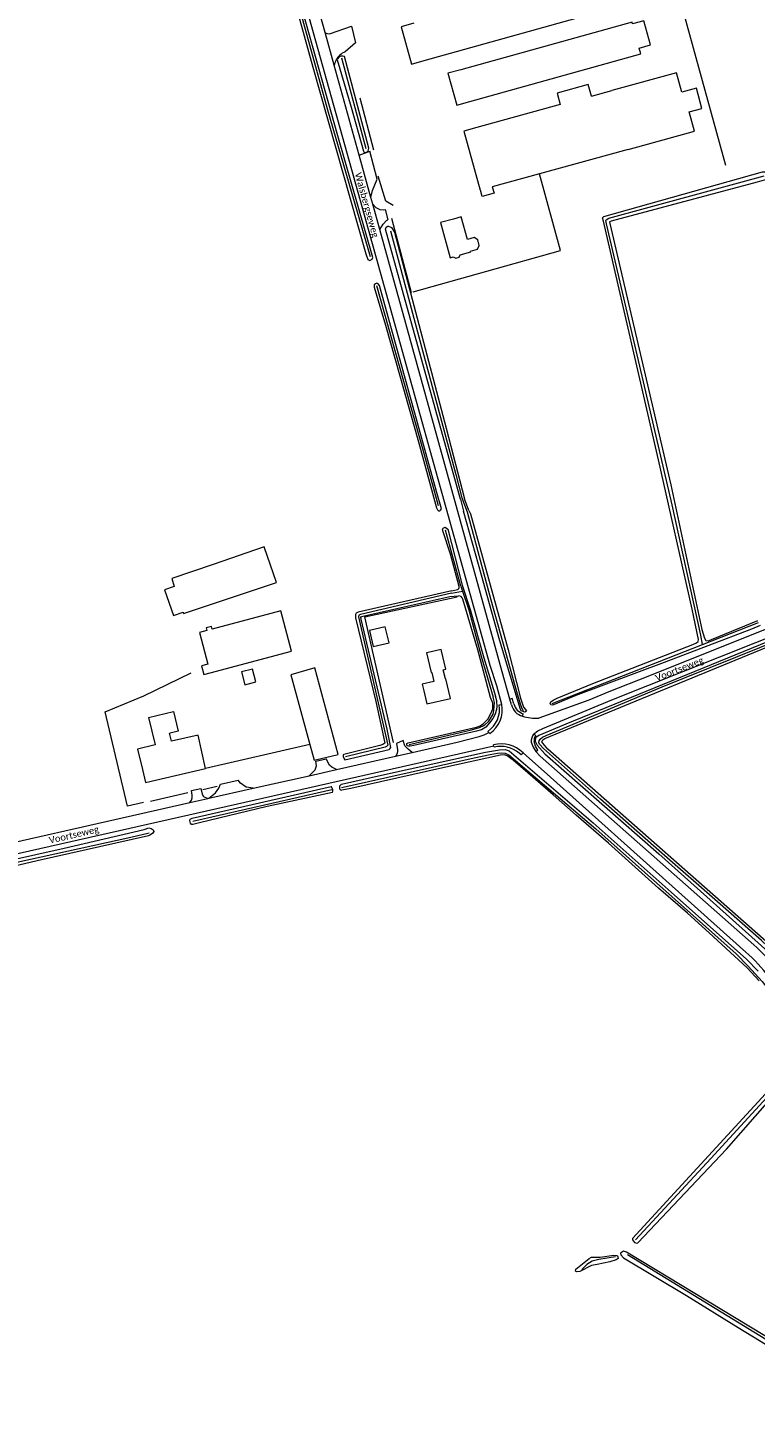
# Model space of a CAD drawing. Extents: x 177628 to 188968, y 384226 to 390673.
# Tile 107 of 256: x 182555 to 182826, y 387613 to 388135. Entities that reach past the tile are written whole.
import ezdxf

# ---------------------------------------------------------------- set-up
doc = ezdxf.new("R2010")
doc.units = 0
for name, color, linetype, lineweight in [('B01_F', 14, 'Continuous', 9), ('B01_T', 14, 'Continuous', 9), ('B02_D', 14, 'Continuous', 9), ('B02_T', 14, 'Continuous', 9), ('B03_F', 14, 'Continuous', 9), ('B11_S', 14, 'Continuous', 9), ('B14_F', 14, 'Continuous', 9), ('T03_F', 253, 'Continuous', 9), ('T03_T', 253, 'Continuous', 9), ('T04_F', 253, 'HAAG', 9), ('T04_T', 253, 'HAAG', 9), ('T07_F', 253, 'Continuous', 9), ('T09_F', 253, 'Continuous', 9), ('T22_F', 253, 'Continuous', 9), ('V00_F', 8, 'Continuous', 9), ('V00_T', 8, 'Continuous', 9), ('V06_F', 8, 'Continuous', 9), ('Z06', 7, 'Continuous', 9)]:
    doc.layers.add(name, color=color, linetype=linetype, lineweight=lineweight)
doc.styles.add('Legend', font='calibri.ttf')
doc.linetypes.add('HAAG', pattern='A,4,-1,[5,TOPOCAD.SHX,S=0.35,R=0,X=-0.35,Y=-0.35],-1', length=6)

msp = doc.modelspace()

# ---------------------------------------------------------------- linework, layer by layer
at = {"layer": 'B01_F', "linetype": 'Continuous'}
msp.add_lwpolyline([(182621.568, 387858.869), (182618.785, 387871.3)], dxfattribs=at)
at = {"layer": 'B01_T', "linetype": 'Continuous'}
for points in [[(182713.871, 388049.485), (182714.798, 388048.94), (182716.119, 388049.302), (182716.486, 388050.231), (182720.401, 388051.305), (182720.314, 388051.623), (182722.85, 388052.319), (182723.567, 388053.709), (182722.987, 388055.82), (182721.716, 388056.674), (182719.161, 388055.972), (182716.865, 388064.34), (182713.924, 388063.533)], [(182713.924, 388063.533), (182709.102, 388062.209), (182712.685, 388049.159), (182713.871, 388049.485)], [(182702.949, 387887.783), (182704.08, 387882.941), (182712.876, 387884.995), (182711.16, 387892.338), (182710.928, 387892.284), (182710.134, 387895.687), (182711.116, 387895.917), (182709.402, 387903.256), (182704.539, 387902.12)], [(182704.539, 387902.12), (182703.859, 387902.017), (182705.637, 387894.633), (182705.87, 387894.689), (182706.692, 387891.3), (182702.311, 387890.238), (182702.949, 387887.783)], [(182600.387, 387877.917), (182602.803, 387867.637), (182596.277, 387866.119), (182598.059, 387858.53)], [(182618.785, 387871.3), (182608.86, 387869.078), (182608.199, 387872.053), (182608.403, 387872.101)], [(182598.059, 387858.53), (182599.182, 387853.683), (182621.568, 387858.869)]]:
    msp.add_lwpolyline(points, dxfattribs=at)
at = {"layer": 'B02_D', "linetype": 'Continuous'}
msp.add_lwpolyline([(182716.702, 388119.183), (182711.886, 388117.84), (182715.203, 388105.954), (182720.019, 388107.298)], dxfattribs=at)
at = {"layer": 'B02_T', "linetype": 'Continuous'}
for points in [[(182703.071, 388122.627), (182764.964, 388139.898)], [(182699.219, 388136.453), (182694.402, 388135.108), (182698.259, 388121.284), (182703.071, 388122.627)], [(182780.655, 388136.208), (182780.464, 388136.889), (182716.702, 388119.183)], [(182720.019, 388107.298), (182783.786, 388125.05), (182783.173, 388127.234)], [(182765.325, 388109.351), (182772.947, 388111.442)], [(182753.707, 388106.163), (182722.656, 388097.644)], [(182722.656, 388097.644), (182717.834, 388096.321), (182723.872, 388074.316), (182723.968, 388074.342)], [(182778.973, 388089.475), (182745.94, 388080.384)], [(182745.94, 388080.384), (182728.402, 388075.558), (182729.068, 388073.138), (182724.632, 388071.921), (182723.968, 388074.342)], [(182624.475, 387934.865), (182608.964, 387929.632), (182609.954, 387926.736)], [(182623.259, 387894.516), (182653.615, 387902.576), (182649.644, 387917.605), (182624.111, 387910.825), (182623.852, 387911.803), (182621.846, 387911.271), (182622.106, 387910.292), (182619.306, 387909.549), (182622.413, 387897.733)], [(182689.943, 387905.733), (182688.553, 387911.672), (182682.632, 387910.296), (182684.013, 387904.355), (182689.943, 387905.733)]]:
    msp.add_lwpolyline(points, dxfattribs=at)
at = {"layer": 'B03_F', "linetype": 'Continuous'}
for points in [[(182662, 387861.946), (182671.031, 387864.05), (182662.299, 387896.427), (182653.414, 387893.778), (182660.423, 387867.792)], [(182660.423, 387867.792), (182662, 387861.946)]]:
    msp.add_lwpolyline(points, dxfattribs=at)
at = {"layer": 'B11_S', "linetype": 'Continuous'}
msp.add_lwpolyline([(182600.387, 387877.917), (182609.678, 387880.1), (182611.393, 387872.804), (182608.403, 387872.101)], dxfattribs=at)
at = {"layer": 'B14_F', "linetype": 'Continuous'}
for points in [[(182783.173, 388127.234), (182787.404, 388128.422), (182784.886, 388137.395), (182780.655, 388136.208)], [(182778.973, 388089.475), (182803.756, 388096.295), (182801.777, 388103.486), (182806.511, 388104.788), (182804.437, 388112.348), (182799.02, 388110.862), (182797.047, 388118.054), (182772.947, 388111.442)], [(182765.325, 388109.351), (182764.155, 388113.616), (182752.537, 388110.428), (182753.707, 388106.163)], [(182648.017, 387928.201), (182643.43, 387941.435), (182624.475, 387934.865)], [(182609.954, 387926.736), (182606.308, 387925.489), (182609.604, 387915.848), (182613.25, 387917.095), (182613.429, 387916.57), (182648.017, 387928.201)], [(182622.413, 387897.733), (182620.109, 387897.115), (182620.945, 387893.935), (182623.259, 387894.516)], [(182636.232, 387890.049), (182640.333, 387891.103), (182639.096, 387895.913), (182634.995, 387894.859), (182636.232, 387890.049)]]:
    msp.add_lwpolyline(points, dxfattribs=at)
at = {"layer": 'T03_F', "linetype": 'Continuous'}
msp.add_lwpolyline([(182598.594, 387885.92), (182616.172, 387894.536)], dxfattribs=at)
at = {"layer": 'T03_T', "linetype": 'Continuous'}
for points in [[(182679.03, 388108.722), (182684.156, 388089.321)], [(182660.423, 387867.792), (182621.568, 387858.869)]]:
    msp.add_lwpolyline(points, dxfattribs=at)
at = {"layer": 'T04_F', "linetype": 'HAAG'}
for points in [[(182698.888, 388036.433), (182753.81, 388051.795), (182745.94, 388080.384)], [(182691.504, 388068.645), (182688.791, 388070.175), (182685.912, 388079.536)], [(182691.655, 387868.595), (182680.923, 387915.326), (182715.288, 387922.835)], [(182598.526, 387846.253), (182592.486, 387844.886), (182584.196, 387879.975), (182598.594, 387885.92)], [(182620.567, 387851.109), (182625.938, 387852.297)], [(182601.113, 387846.709), (182614.953, 387849.911)]]:
    msp.add_lwpolyline(points, dxfattribs=at)
at = {"layer": 'T04_T', "linetype": 'HAAG'}
msp.add_lwpolyline([(182690.887, 388063.845), (182698.182, 388036.235)], dxfattribs=at)
at = {"layer": 'T07_F', "linetype": 'Continuous'}
for points in [[(182682.992, 388049.472), (182667.16, 388104.106), (182649.21, 388168.79), (182629.12, 388240.103), (182621.028, 388269.459)], [(182794.24, 388160.345), (182815.326, 388083.608)], [(182672.186, 388123.563), (182681.24, 388089.873)], [(182806.709, 387905.039), (182806.072, 387908.566), (182795.37, 387957.076), (182785.669, 387999.172), (182771.009, 388061.717), (182770.747, 388063.027), (182770.862, 388063.268), (182771.879, 388063.86), (182829.669, 388079.654)], [(182690.435, 388059.218), (182702.091, 388015.991), (182714.787, 387968.346), (182717.032, 387959.656)], [(182708.43, 387956.733), (182702.5, 387978.001), (182685.459, 388038.638)], [(182717.032, 387959.656), (182719.022, 387954.463)], [(182719.022, 387954.463), (182727.92, 387921.716), (182737.698, 387886.706), (182738.974, 387882.538), (182739.575, 387881.043), (182739.992, 387880.477)], [(182716.716, 387926.805), (182710.984, 387947.694)], [(182713.273, 387924.161), (182679.298, 387916.232), (182678.729, 387915.935), (182678.596, 387915.383), (182689.501, 387867.522), (182689.006, 387867.083), (182688.485, 387866.811), (182673.727, 387863.197)], [(182713.273, 387924.161), (182717.349, 387924.885)], [(182716.716, 387926.805), (182717.349, 387924.885)], [(182717.349, 387924.885), (182719.621, 387917.997), (182724.219, 387900.78), (182728.801, 387885.48)], [(182806.709, 387905.039), (182827.596, 387913.283)], [(182841.631, 387782.697), (182828.669, 387794.775), (182812.288, 387809.221), (182791.516, 387827.397), (182768.735, 387847.43), (182747.456, 387866.276), (182745.984, 387868), (182745.769, 387868.51), (182745.88, 387869.192), (182746.219, 387869.836), (182747.112, 387870.511), (182748.521, 387871.195), (182791.698, 387889.247), (182837.047, 387907.604)], [(182750.68, 387883.108), (182806.709, 387905.039)], [(182697.5, 387867.881), (182720.726, 387873.306), (182723.645, 387874.129), (182725.499, 387875.043), (182727.083, 387876.553), (182728.69, 387879.094), (182729.043, 387880.527), (182729.251, 387883.488), (182728.801, 387885.48)], [(182674.025, 387852.207), (182721.688, 387862.841), (182727.578, 387864.122), (182730.304, 387864.576), (182731.805, 387864.68), (182733.231, 387864.648), (182734.59, 387863.998), (182767.02, 387836.444), (182819.265, 387789.852), (182823.775, 387785.293), (182829.012, 387779.52), (182842.55, 387762.133)], [(182616.838, 387839.225), (182665.904, 387850.395), (182668.642, 387851.006)], [(182672.281, 387851.818), (182674.025, 387852.207)], [(182430.674, 387792.053), (182436.866, 387794.707), (182443.469, 387797.04), (182494.07, 387810.664), (182551.262, 387824.041), (182593.756, 387833.282), (182600.584, 387834.907)], [(182781.723, 387683.303), (182809.834, 387713.644), (182838.961, 387745.389), (182847.16, 387754.243), (182847.618, 387754.482), (182848.897, 387754.081), (182860.843, 387738.85), (182862.224, 387737.045), (182863.303, 387735.909), (182863.523, 387735.489), (182901.446, 387708.766), (182938.503, 387681.485)], [(182774.316, 387677.003), (182768.114, 387675.948), (182765.583, 387675.305), (182763.601, 387674.171), (182761.825, 387672.271)], [(182778.769, 387677.873), (182862.94, 387626.348), (182878.958, 387614.946)]]:
    msp.add_lwpolyline(points, dxfattribs=at)
at = {"layer": 'T09_F', "linetype": 'Continuous'}
for points in [[(182645.801, 388177.247), (182661.5, 388120.158), (182681.313, 388050.574), (182682.094, 388048.502), (182682.82, 388048.155), (182683.675, 388048.603), (182683.857, 388049.182), (182670.915, 388094.52), (182650.907, 388165.635), (182621.973, 388269.664), (182621.243, 388270.25), (182620.646, 388270.119), (182620.003, 388269.844), (182619.867, 388269.41), (182619.864, 388268.258), (182623.668, 388255.663), (182645.801, 388177.247)], [(182673.341, 388124.048), (182672.789, 388124.226), (182671.963, 388124.173), (182671.278, 388123.846), (182670.87, 388123.293), (182670.606, 388122.899)], [(182670.606, 388122.899), (182675.79, 388105.258), (182680.407, 388088.871), (182680.706, 388088.301), (182681.089, 388088.34), (182681.755, 388088.608), (182682.133, 388088.967), (182682.435, 388089.932), (182673.341, 388124.048)], [(182759.5, 387886.026), (182751.178, 387882.56), (182750.67, 387882.456), (182750.189, 387882.606), (182749.958, 387883.048), (182750.232, 387883.755), (182751.113, 387884.376), (182752.566, 387885.136), (182765.922, 387890.509), (182803.117, 387905.047), (182804.444, 387905.74), (182805.106, 387906.167), (182805.284, 387906.903), (182802.849, 387918.176), (182790.305, 387973.865), (182769.797, 388062.787), (182769.489, 388063.993), (182769.958, 388064.48), (182829.048, 388081.134), (182830.067, 388081.184), (182831.155, 388080.949)], [(182831.951, 388079.273), (182831.481, 388078.787), (182830.597, 388078.325), (182827.045, 388077.272), (182772.699, 388062.776), (182772.13, 388062.479), (182772.205, 388061.874), (182794.873, 387964.511), (182806.426, 387910.717), (182807.506, 387907.421), (182808.031, 387906.57), (182808.894, 387906.458), (182810.034, 387906.893), (182827.347, 387913.996)], [(182716.613, 387959.174), (182701.345, 388014.128), (182688.615, 388059.758), (182688.856, 388060.53), (182689.553, 388060.894), (182689.713, 388060.897), (182690.811, 388060.342), (182691.962, 388058.604), (182711.236, 387985.652), (182718.082, 387959.296)], [(182700.869, 387980.556), (182707.638, 387955.985), (182708.01, 387955.272), (182708.402, 387954.871), (182708.809, 387954.903), (182709.094, 387955.052), (182709.515, 387955.635), (182707.623, 387962.029), (182686.385, 388038.734), (182685.94, 388039.47), (182685.361, 388039.651), (182684.861, 388039.45), (182684.413, 388039.034), (182684.345, 388038.817), (182684.428, 388038.195), (182688.573, 388024.023), (182700.869, 387980.556)], [(182716.613, 387959.174), (182717.717, 387954.748)], [(182719.663, 387955.04), (182720.326, 387953.773), (182734.269, 387903.048), (182738.916, 387885.066), (182739.996, 387881.77), (182740.776, 387880.892), (182741.14, 387880.197), (182740.571, 387879.9), (182739.225, 387880.322), (182738.864, 387880.857), (182731.262, 387906.478), (182724.39, 387930.884), (182717.717, 387954.748)], [(182719.663, 387955.04), (182718.082, 387959.296)], [(182712.858, 387938.774), (182710.069, 387946.999), (182709.909, 387947.883), (182710.14, 387948.367), (182710.805, 387948.715), (182711.873, 387948.063), (182717.147, 387927.219)], [(182716.126, 387926.625), (182712.858, 387938.774)], [(182713.353, 387925.047), (182678.494, 387917.079), (182677.687, 387916.777), (182677.434, 387916.223), (182677.48, 387914.98), (182685.07, 387883.844)], [(182713.353, 387925.047), (182715.422, 387925.578)], [(182717.147, 387927.219), (182720.213, 387918.092), (182725.241, 387900.075), (182729.61, 387885.846)], [(182685.07, 387883.844), (182687.914, 387870.674), (182688.388, 387868.268), (182687.679, 387867.777), (182686.538, 387867.421), (182673.065, 387864.118), (182672.876, 387864.019), (182672.839, 387863.397), (182673.215, 387862.447), (182673.532, 387862.07), (182689.935, 387866), (182690.266, 387866.174), (182690.639, 387866.73), (182689.224, 387873.591), (182679.545, 387914.492), (182679.437, 387915.159), (182679.694, 387915.475), (182712.65, 387922.931)], [(182712.65, 387922.931), (182715.793, 387923.155)], [(182727.759, 387885.342), (182723.052, 387903.071), (182717.459, 387921.964)], [(182837.077, 387908.506), (182755.843, 387875.42)], [(182828.221, 387912.092), (182825.042, 387910.798), (182792.4, 387898.318), (182759.5, 387886.026)], [(182755.843, 387875.42), (182745.792, 387871.188), (182744.511, 387870.314), (182744.33, 387869.095), (182745.128, 387867.57), (182748.021, 387864.381), (182790.502, 387827.106), (182840.656, 387782.191), (182841.564, 387781.235), (182842.011, 387781.162), (182842.653, 387781.498), (182842.929, 387781.948), (182842.995, 387782.8), (182842.617, 387783.523), (182837.593, 387788.05), (182749.165, 387866.104), (182747.222, 387868.256), (182746.928, 387868.818), (182747.238, 387869.593), (182748.041, 387870.013), (182781.98, 387884.075), (182837.685, 387906.937)], [(182729.599, 387879.395), (182728.56, 387877.506), (182727.335, 387875.936), (182725.973, 387874.318), (182724.423, 387873.25), (182722.547, 387872.729), (182699.155, 387867.436), (182697.78, 387867.241), (182697.23, 387867.236), (182696.725, 387867.324), (182696.63, 387867.69), (182696.626, 387868.148), (182697.036, 387868.427), (182722.533, 387874.335), (182723.905, 387874.805), (182725.183, 387875.596), (182726.728, 387877.215), (182727.811, 387879.334), (182728.621, 387881.084), (182728.557, 387883.239), (182727.759, 387885.342)], [(182729.599, 387879.428), (182730.118, 387880.929), (182730.277, 387881.795), (182730.091, 387884.055), (182729.61, 387885.846)], [(182672.181, 387853.036), (182683.828, 387855.685), (182725.857, 387864.986), (182731.142, 387865.775), (182733.246, 387865.952), (182734.656, 387865.447), (182765.954, 387838.642), (182795.038, 387812.844), (182823.125, 387787.797), (182827.482, 387783.358)], [(182827.876, 387779.744), (182823.359, 387784.609), (182809.23, 387797.692), (182801.124, 387804.978), (182790.394, 387814.299), (182771.731, 387831.061), (182759.67, 387841.469), (182751.129, 387849.037), (182741.63, 387857.283), (182736.171, 387861.942), (182733.907, 387863.592), (182732.778, 387863.925), (182731.455, 387863.838), (182709.974, 387859.135), (182675.651, 387851.475)], [(182668.901, 387850), (182644.568, 387844.681), (182619.3, 387838.635), (182616.826, 387838.01), (182616.308, 387838.026), (182615.958, 387838.575), (182615.788, 387839.569), (182615.893, 387840.037), (182616.568, 387840.39), (182668.344, 387852.164)], [(182668.901, 387850), (182669.012, 387850.39), (182669.01, 387850.62), (182668.962, 387850.94), (182668.844, 387851.306), (182668.727, 387851.603), (182668.61, 387851.832), (182668.344, 387852.164)], [(182672.181, 387853.036), (182671.681, 387852.574), (182671.499, 387852.32), (182671.481, 387851.746), (182671.531, 387851.334), (182671.855, 387850.947), (182672.368, 387850.757)], [(182675.651, 387851.475), (182672.368, 387850.757)], [(182504.293, 387814.782), (182568.906, 387829.217), (182598.66, 387836.216), (182600.494, 387836.74), (182601.381, 387836.584), (182602.03, 387836.055), (182602.263, 387835.371), (182601.857, 387834.725), (182600.886, 387834.093), (182600.35, 387833.813), (182558.793, 387824.488), (182518.738, 387815.018)], [(182938.853, 387681.962), (182905.609, 387706.333), (182863.626, 387736.466), (182861.8, 387738.376), (182848.203, 387756.226), (182847.618, 387756.494), (182847.168, 387756.258), (182780.637, 387683.789), (182780.62, 387683.334), (182781.445, 387682.365), (182782.258, 387682.026), (182782.659, 387682.235), (182815.647, 387717.052), (182841.495, 387746.488)], [(182820.045, 387650.714), (182835.943, 387641.007), (182859.158, 387627.166), (182870.215, 387620.021), (182880.001, 387613.358), (182880.71, 387613.22), (182881.41, 387613.586), (182881.606, 387613.943), (182881.24, 387614.643), (182869.953, 387623.323), (182829.382, 387647.955), (182778.403, 387678.734), (182777.287, 387679.042), (182776.139, 387678.314), (182776.277, 387677.686), (182777.33, 387676.645), (182800.726, 387662.58), (182820.045, 387650.714)], [(182767.432, 387674.145), (182765.42, 387673.73), (182760.994, 387671.48), (182759.885, 387671.409), (182759.402, 387671.602), (182759.488, 387672.411), (182764.566, 387676.339), (182765.364, 387676.883), (182768.593, 387676.916), (182773.73, 387677.564), (182774.639, 387677.53), (182775.096, 387677.387), (182775.205, 387676.935), (182775.267, 387676.33), (182774.519, 387675.812), (182772.236, 387675.064), (182767.432, 387674.145)]]:
    msp.add_lwpolyline(points, dxfattribs=at)
for centre, radius, start, end in [((182715.14, 387926.528), 0.99, 286.52274, 5.6437), ((182716.009, 387921.697), 1.474, 10.44347, 98.43564)]:
    msp.add_arc(centre, radius, start, end, dxfattribs=at)
at = {"layer": 'T22_F', "linetype": 'Continuous'}
for points in [[(182685.494, 388078.458), (182682.734, 388088.811)], [(182688.509, 388067.146), (182689.558, 388063.212)], [(182662.634, 387861.561), (182666.533, 387862.517)], [(182616.308, 387850.625), (182619.851, 387851.425)], [(182627.183, 387853.081), (182633.734, 387854.561)]]:
    msp.add_lwpolyline(points, dxfattribs=at)
at = {"layer": 'V00_F', "linetype": 'Continuous'}
for points in [[(182678.804, 388087.402), (182682.734, 388088.811)], [(182683.219, 388071.556), (182683.77, 388074.198), (182685.494, 388078.458)], [(182683.903, 388069.085), (182685.024, 388067.906), (182686.538, 388067.101), (182687.807, 388066.924), (182688.509, 388067.146)], [(182686.5, 388059.705), (182687.73, 388061.693), (182689.006, 388062.949), (182689.558, 388063.212)], [(182695.825, 387867.349), (182695.156, 387869.341), (182692.767, 387868.132), (182693.127, 387865.816)], [(182615.759, 387846.186), (182616.359, 387847.064), (182616.623, 387847.909), (182616.632, 387848.972), (182616.308, 387850.625)], [(182619.851, 387851.425), (182620.319, 387849.348), (182620.783, 387848.461), (182622.375, 387847.68)], [(182622.819, 387847.78), (182625.327, 387849.869), (182626.5, 387851.541), (182627.183, 387853.081)], [(182639.364, 387851.517), (182636.726, 387851.973), (182634.658, 387853.362), (182633.734, 387854.561)]]:
    msp.add_lwpolyline(points, dxfattribs=at)
at = {"layer": 'V00_F', "linetype": 'Continuous', "extrusion": (0, 0, -1)}
for centre, radius, start, end in [((-182706.948, 387877.025), 14.742, 304.63448, 318.979), ((-182689.379, 387865.71), 3.749, 178.38141, 216.06411)]:
    msp.add_arc(centre, radius, start, end, dxfattribs=at)
at = {"layer": 'V00_T', "linetype": 'Continuous'}
for points in [[(182731.979, 387882.738), (182730.044, 387889.715), (182727.589, 387897.252), (182679.346, 388070.309), (182652.717, 388165.493), (182587.96, 388397.966), (182577.973, 388433.613), (182559.366, 388500.654)], [(182666.09, 388133.036), (182656.673, 388166.836), (182600.934, 388366.624)], [(182669.492, 388120.826), (182666.09, 388133.036)], [(182678.804, 388087.402), (182669.492, 388120.826)], [(182683.219, 388071.556), (182678.804, 388087.402)], [(182683.903, 388069.085), (182683.219, 388071.556)], [(182686.5, 388059.705), (182683.903, 388069.085)], [(182734.962, 387884.766), (182732.117, 387894.903), (182686.5, 388059.705)], [(182747.252, 387873.842), (182772.948, 387884.416), (182840.012, 387911.131), (182853.263, 387916.502)], [(182830.722, 387910.852), (182786.382, 387893.131), (182771.819, 387887.382), (182764.332, 387884.359), (182745.728, 387877.669)], [(182731.036, 387882.585), (182731.979, 387882.738)], [(182736.466, 387882.937), (182735.865, 387884.988), (182734.962, 387884.766)], [(182735.571, 387882.595), (182734.962, 387884.766)], [(182739.694, 387878.4), (182739.955, 387879.305)], [(182723.539, 387870.798), (182725.371, 387871.461), (182727.104, 387872.351)], [(182727.104, 387872.351), (182726.758, 387872.723)], [(182727.436, 387871.978), (182727.104, 387872.351)], [(182743.795, 387871.656), (182745.428, 387872.901), (182747.252, 387873.842)], [(182744.654, 387871.141), (182743.795, 387871.656)], [(182728.984, 387867.151), (182629.684, 387844.784), (182515.745, 387819.019)], [(182698.569, 387864.895), (182715.385, 387868.694), (182723.539, 387870.798)], [(182728.984, 387867.151), (182728.857, 387867.647)], [(182729.072, 387866.812), (182728.984, 387867.151)], [(182742.945, 387868.711), (182743.641, 387866.867), (182744.65, 387865.173)], [(182745.425, 387865.668), (182744.54, 387867.21), (182744.011, 387868.908)], [(182670.364, 387858.522), (182692.41, 387863.503)], [(182692.41, 387863.503), (182698.569, 387864.895)], [(182739.87, 387864.7), (182739.147, 387863.961), (182738.409, 387864.597)], [(182739.87, 387864.7), (182750.082, 387855.65), (182822.871, 387790.494)], [(182744.65, 387865.173), (182745.425, 387865.668)], [(182744.65, 387865.173), (182746.222, 387863.516), (182754.761, 387855.901), (182825.813, 387793.242)], [(182639.364, 387851.517), (182660.138, 387856.211)], [(182660.138, 387856.211), (182670.364, 387858.522)], [(182622.819, 387847.78), (182639.364, 387851.517)], [(182515.921, 387823.645), (182615.759, 387846.186)], [(182615.759, 387846.186), (182622.375, 387847.68)], [(182622.375, 387847.68), (182622.819, 387847.78)]]:
    msp.add_lwpolyline(points, dxfattribs=at)
for centre, radius, start, end in [((182720.986, 387881.086), 10.161, 304.6132, 8.48572), ((182721.582, 387880.789), 10.579, 303.60242, 10.61748), ((182741.072, 387883.878), 5.649, 193.13048, 255.87765), ((182741.305, 387884.094), 4.976, 193.44553, 254.25362), ((182744.528, 387893.032), 15.41, 251.71822, 274.4667), ((182747.234, 387869.068), 4.304, 143.03875, 184.76235), ((182731.809, 387856.629), 11.407, 45.03805, 105.00005), ((182731.597, 387856.667), 10.454, 49.33506, 103.97398), ((182746.644, 387869.359), 2.672, 138.15867, 189.71346), ((182781.388, 387743.289), 66.85, 37.57497, 48.35195), ((182778.475, 387740.59), 66.794, 37.41412, 48.34275)]:
    msp.add_arc(centre, radius, start, end, dxfattribs=at)
at = {"layer": 'V06_F', "linetype": 'Continuous'}
for points in [[(182668.1, 388132.709), (182675.966, 388135.42), (182677.464, 388129.224), (182673.584, 388125.885)], [(182660.138, 387856.211), (182662.462, 387858.431), (182662.967, 387859.901), (182662.634, 387861.561)], [(182670.364, 387858.522), (182668.596, 387859.34), (182667.757, 387860.175), (182666.533, 387862.517)]]:
    msp.add_lwpolyline(points, dxfattribs=at)
for centre, radius, start, end in [((182667.396, 388134.723), 2.134, 232.25811, 289.26129), ((182681.554, 388117.754), 12.447, 156.62966, 165.70966), ((182676.661, 388119.089), 7.46, 114.35797, 151.12963)]:
    msp.add_arc(centre, radius, start, end, dxfattribs=at)

# ---------------------------------------------------------------- texts
at = {"layer": 'Z06', "linetype": 'Continuous', "style": 'Legend'}
for s, rotation, p in [('Walsbergseweg', 285.60693, (182677.138, 388080.457)), ('Voortseweg', 21.53536, (182789.733, 387891.323)), ('Voortseweg', 13.0075, (182563.577, 387830.885))]:
    msp.add_text(s, height=2.5, rotation=rotation, dxfattribs=at).set_placement(p)

doc.saveas('drawing.dxf')
